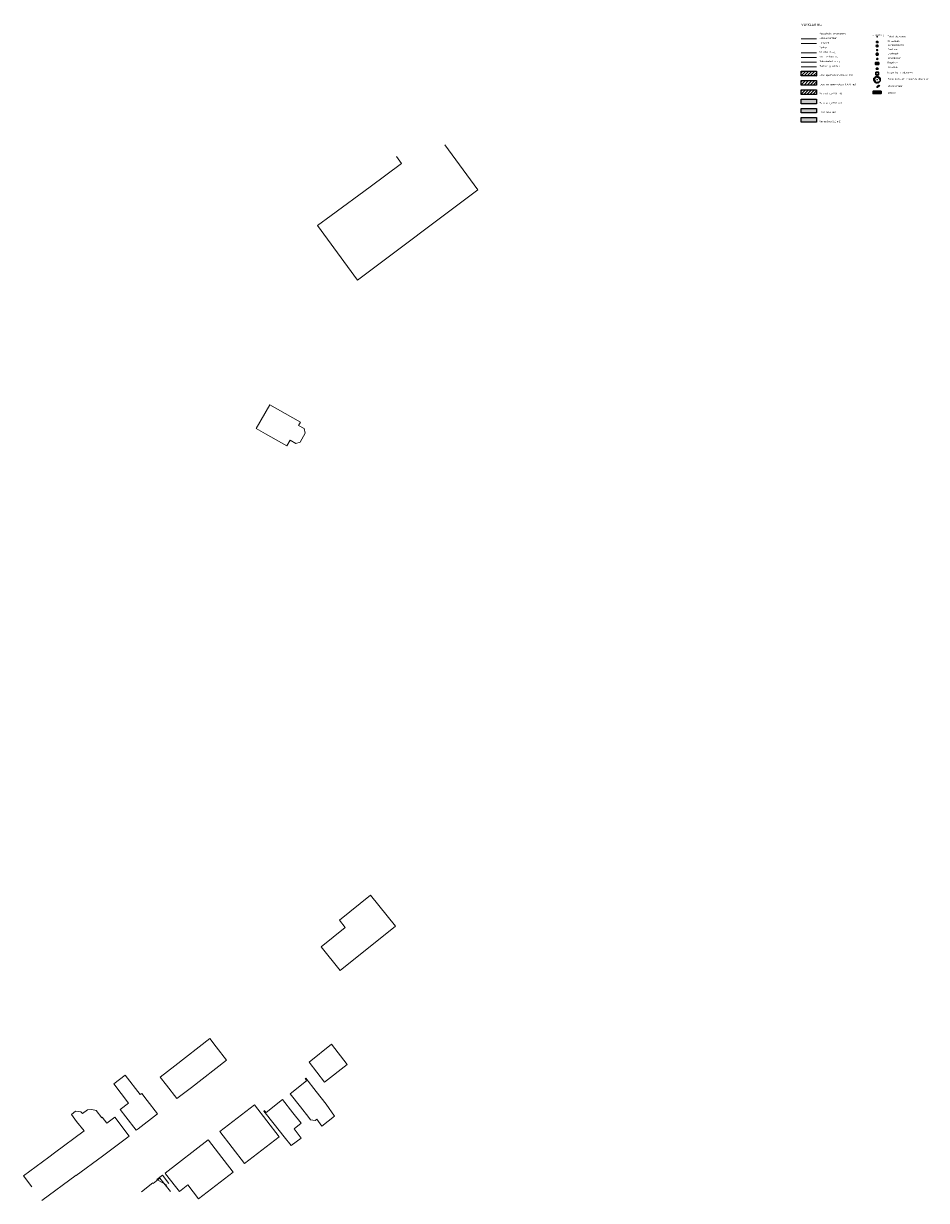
# Model space of a CAD drawing. Header units: metres. Extents: x 98034 to 106916, y 385129 to 392749.
# Tile 21 of 25: x 99098 to 99366, y 385317 to 385666. Entities that reach past the tile are written whole.
import ezdxf
from ezdxf.enums import TextEntityAlignment as Align

# ---------------------------------------------------------------- set-up
doc = ezdxf.new("R2010")
doc.units = ezdxf.units.M
doc.linetypes.add('KG-PERCEEL', pattern=[19, 5.5, -2, -2, 5.5, -2, -2])
for name, color, linetype, lineweight in [('0-BEBOUWING', 7, 'Continuous', 30), ('0-BEPLANTING', 14, 'Continuous', 30), ('0-GRAS OM SPORTVELDEN', 2, 'Continuous', 30), ('0-GRAS SPORTVELDEN', 3, 'Continuous', 30), ('0-HAAG', 82, 'Continuous', 30), ('B-WE-GR-BOOM-S', 90, 'Continuous', 30), ('B-WE-GR-GROND-S', 32, 'Continuous', 30), ('B-WE-GR-STRUIK-G', 90, 'Continuous', 13), ('B-WE-IE-GEBOUW-G', 10, 'Continuous', 0), ('B-WE-IE-MEUBILAIR_WEGMEUBILAIR-S', 7, 'Continuous', 30), ('B-WE-IE-OV-LICHTMAST-S', 40, 'Continuous', 30), ('B-WE-IE-TERREINAFSCHEIDING_KUNSTMATIG_HEKWERK-G', 6, 'Continuous', 0), ('B-WE-KG-GRENS_PERCEEL-GV', 150, 'KG-PERCEEL', 13), ('B-WE-KL-DATA_CAI_KAST-S', 90, 'Continuous', 30), ('B-WE-KL-WATER_BRANDLEIDING_BRANDHYDRANT-S', 150, 'Continuous', 30), ('B-WE-OG-TOPOGRAFIE_BEBOUWING-G', 8, 'Continuous', 13), ('B-WE-RI-HWA_KOLK_STRAATKOLK-S', 150, 'Continuous', 30), ('B-WE-RI-INSPECTIEPUT_ALGEMEEN-S', 7, 'Continuous', 30), ('B-WE-VH-KANTVERHARDING-G', 60, 'Continuous', 13), ('B-WE-VH-MATERIAALGRENS-G', 31, 'Continuous', 13), ('B-WE-VV-MARKERING-G', 7, 'Continuous', 13), ('X-XX-AL-LEGENDA-T35', 50, 'Continuous', 30), ('X-XX-AL-TEKST_ALGEMEEN-T', 1, 'Continuous', 13), ('X-XX-AL-VERWIJZING-G', 7, 'Continuous', 13)]:
    doc.layers.add(name, color=color, linetype=linetype, lineweight=lineweight)
doc.styles.add('NLCS-ISO', font='NLCS-ISO.ttf')
doc.styles.add('NLCS-ISO-M200-T25', font='NLCS-ISO.ttf', dxfattribs={"height": 0.5})
doc.styles.add('NLCS-ISO-M200-T35', font='NLCS-ISO.ttf', dxfattribs={"height": 0.7})
doc.styles.add('NLCS_25', font='NLCS-ISO.ttf', dxfattribs={"height": 2.5})
doc.styles.add('Style-Arial', font='arial.ttf')
pattern_1 = [(45, (-3797.96786, 124.25824), (-0.4490128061, 0.4490128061), [])]

# ---------------------------------------------------------------- blocks, each defined once
blk = doc.blocks.new('kadata')
at = {"layer": 'B-WE-KG-GRENS_PERCEEL-GV'}
blk.add_3dface([(99139.361, 385324.275), (99137.696, 385322.988), (99142.441, 385320.318)], dxfattribs=at)
at = {"layer": 'B-WE-OG-TOPOGRAFIE_BEBOUWING-G', "flags": 128}
for points in [[(99185.38, 385606.262), (99197.27, 385590.002), (99233.03, 385616.77), (99223.16, 385630.2)], [(99208.838, 385626.746), (99210.283, 385624.591), (99201.064, 385617.675), (99189.42, 385609.202)], [(99189.42, 385609.202), (99185.38, 385606.262)], [(99171.2, 385552.991), (99167.22, 385545.972), (99169.965, 385544.413), (99176.34, 385540.791)], [(99179.801, 385546.87), (99180.33, 385547.8), (99171.2, 385552.991)], [(99177.29, 385542.46), (99178.985, 385541.495), (99180.253, 385541.924), (99181.766, 385544.601), (99181.478, 385545.916), (99179.801, 385546.87)], [(99176.34, 385540.791), (99177.29, 385542.46)], [(99208.582, 385398.26), (99201.162, 385407.469), (99191.892, 385400.01), (99193.63, 385397.84), (99186.482, 385392.129), (99192.08, 385385.11), (99208.582, 385398.26)], [(99147.953, 385350.376), (99158.401, 385358.489), (99155.332, 385362.44), (99153.437, 385364.879), (99143.005, 385356.778)], [(99189.517, 385363.242), (99182.881, 385357.898)], [(99182.881, 385357.898), (99187.481, 385351.939), (99194.225, 385357.151), (99189.517, 385363.242)], [(99132.15, 385338.078), (99137.922, 385342.569), (99134.851, 385346.519), (99133.229, 385348.602), (99132.791, 385348.261), (99128.298, 385354.037), (99124.908, 385351.4), (99129.333, 385345.713), (99126.857, 385343.786), (99128.552, 385341.609), (99131.611, 385337.659)], [(99143.005, 385356.778), (99138.716, 385353.447), (99140.61, 385351.009), (99143.682, 385347.059), (99147.953, 385350.376)], [(99181.912, 385353.13), (99181.692, 385352.969), (99182.161, 385352.3), (99177.28, 385348.509)], [(99184.99, 385349.19), (99181.912, 385353.13)], [(99178.081, 385342.82), (99175.012, 385346.758), (99170.112, 385342.93), (99169.612, 385343.55), (99169.46, 385343.35), (99172.551, 385339.419), (99175.531, 385335.698), (99177.617, 385333.094), (99180.581, 385335.277), (99178.512, 385338.086), (99180.56, 385339.726), (99178.081, 385342.82)], [(99177.28, 385348.509), (99180.342, 385344.559)], [(99185.199, 385340.912), (99186.637, 385338.897), (99190.403, 385341.795), (99187.949, 385345.398), (99184.99, 385349.19)], [(99119.737, 385343.493), (99118.447, 385343.848), (99117.118, 385343.701), (99115.643, 385342.646), (99115.146, 385343.087), (99113.596, 385343.301), (99112.336, 385342.362)], [(99122.827, 385339.75), (99121.516, 385341.505), (99121.352, 385341.383), (99119.737, 385343.493)], [(99166.7, 385345.24), (99156.402, 385337.305)], [(99174.025, 385335.734), (99166.7, 385345.24)], [(99180.342, 385344.559), (99182.814, 385341.391), (99183.368, 385340.695), (99184.697, 385340.504), (99185.199, 385340.912)], [(99112.336, 385342.362), (99113.839, 385340.265)], [(99113.839, 385340.265), (99116.114, 385337.491)], [(99125.247, 385341.548), (99122.827, 385339.75)], [(99129.478, 385335.853), (99125.247, 385341.548)], [(99116.114, 385337.491), (99107.306, 385330.946)], [(99131.611, 385337.659), (99132.15, 385338.078)], [(99156.402, 385337.305), (99163.727, 385327.799), (99174.025, 385335.734)], [(99121.568, 385329.975), (99127.074, 385334.066)], [(99127.074, 385334.066), (99129.478, 385335.853)], [(99153.073, 385334.707), (99152.993, 385334.81), (99140.197, 385324.874), (99140.291, 385324.753)], [(99140.291, 385324.753), (99143.264, 385320.925), (99144.409, 385319.463), (99146.937, 385321.407), (99150.106, 385317.285), (99160.412, 385325.206), (99156.059, 385330.861), (99153.073, 385334.707)], [(99105.624, 385329.696), (99098.143, 385324.137), (99100.61, 385320.818)], [(99107.306, 385330.946), (99105.624, 385329.696)], [(99113.811, 385324.21), (99121.568, 385329.975)], [(99103.591, 385316.81), (99113.721, 385324.329)], [(99113.721, 385324.329), (99113.811, 385324.21)], [(99138.621, 385323.428), (99136.65, 385321.868), (99136.502, 385322.039), (99133.127, 385319.41)], [(99141.721, 385319.5), (99138.621, 385323.428)]]:
    blk.add_lwpolyline(points, dxfattribs=at)
blk = doc.blocks.new('SIE-WEG_ZITBANK_MET_LEUNING')
blk.add_hatch(color=256).paths.add_polyline_path([(-5.9, 1.5), (-5.9, 1.8), (5.9, 1.8), (5.9, 1.5)])
for p, q in [((-4.1, 1.5), (-4.1, 1)), ((-3.8, 1.5), (-3.8, 1)), ((3.8, 1.5), (3.8, 1)), ((4.1, 1.5), (4.1, 1)), ((-4.1, -0.6), (-4.1, -0.1)), ((-3.8, -0.6), (-3.8, -0.1)), ((3.8, -0.6), (3.8, -0.1)), ((4.1, -0.6), (4.1, -0.1))]:
    blk.add_line(p, q)
for points in [[(-5.9, 1.5), (-5.9, 1.8), (5.9, 1.8), (5.9, 1.5)], [(5.9, 1), (5.9, -0.1), (-5.9, -0.1), (-5.9, 1)], [(-5.9, -0.6), (-5.9, -1.8), (5.9, -1.8), (5.9, -0.6)]]:
    blk.add_3dface(points)
blk = doc.blocks.new('SIE-WEG_PAAL_VAST')
blk.add_hatch(color=256).paths.add_polyline_path([(-0.4, -0.4), (-0.4, 0.4), (0.4, 0.4), (0.4, -0.4)])
blk.add_circle((0, 0), 0.75)
blk.add_3dface([(0.4, 0.4), (-0.4, 0.4), (-0.4, -0.4), (0.4, -0.4)])
at = {"style": 'NLCS-ISO'}
blk.add_attdef('TYPE', (0, 0), '', height=1.75, dxfattribs=at)
blk = doc.blocks.new('B-SIE-WEG_LICHTMAST-SO')
at = {"ltscale": 0.1}
for p, q in [((-1.1, 0.6), (-2.2, 1.3)), ((0, 1.3), (0, 2.5)), ((1.1, 0.6), (2.2, 1.3)), ((-1.1, -0.6), (-2.2, -1.3)), ((0, -1.3), (0, -2.5)), ((1.1, -0.6), (2.2, -1.3))]:
    blk.add_line(p, q, dxfattribs=at)
at = {"flags": 128}
for points in [[(-1.2, 0.5), (1.2, 0.5)], [(-1.2, -0.5), (1.2, -0.5)]]:
    blk.add_lwpolyline(points, dxfattribs=at)
at = {"ltscale": 0.1}
blk.add_circle((0, 0), 1.27, dxfattribs=at)
at = {"style": 'NLCS-ISO'}
blk.add_attdef('TYPE', text='', height=1.8, dxfattribs=at).set_placement((0, 2.5), align=Align.BOTTOM_CENTER)
blk = doc.blocks.new('SIE-WEG_VERKEERSBORD_ROND')
for p, q in [((-1.1, 0.5), (1.1, 0.5)), ((-1.1, -0.5), (1.1, -0.5))]:
    blk.add_line(p, q)
blk.add_circle((0, 0), 1.25)
blk = doc.blocks.new('SIE-WEG_AFVALBAK_TYPE_02')
at = {"linetype": 'Continuous'}
for p, q in [((1.6, -0.4), (-1.6, -0.4)), ((-1.3, -0.8), (-1.6, -0.4)), ((-1.3, -1), (-1.6, -1.7)), ((1.6, -1.7), (-1.6, -1.7)), ((1.3, -0.8), (-1.3, -0.8)), ((-1.3, -1), (-1.3, -0.8)), ((1.3, -1), (-1.3, -1)), ((-1.2, -1.2), (-1.3, -1.5)), ((1.3, -1.5), (-1.3, -1.5)), ((1.2, -1.2), (-1.2, -1.2)), ((1.2, -1.2), (1.3, -1.5)), ((1.3, -0.8), (1.6, -0.4)), ((1.3, -1), (1.3, -0.8)), ((1.3, -1), (1.6, -1.7))]:
    blk.add_line(p, q, dxfattribs=at)
for p, q in [((-1.6, -0.4), (-1.6, -1.7)), ((1.6, -0.4), (1.6, -1.7))]:
    blk.add_line(p, q)
blk.add_circle((0, 0), 0.354, dxfattribs=at)
blk = doc.blocks.new('SKL-WATER_BRANDHYDRANT-SO')
blk.add_ellipse((0, 0), major_axis=(-1.02, 0), ratio=0.685994)
at = {"style": 'NLCS-ISO'}
blk.add_text('BR', height=0.562, dxfattribs=at).set_placement((-0.4, -0.2))
blk = doc.blocks.new('B-SRI-PUT_VWA-SO')
at = {"lineweight": 0}
blk.add_circle((0, 0), 2, dxfattribs=at)
blk.add_3dface([(-2, 2), (2, 2), (2, -2), (-2, -2)])
blk.add_3dface([(2, -2), (2, 2), (-2, 2), (-2, -2)], dxfattribs=at)
blk = doc.blocks.new('Straatkolk 300x450')
at = {"layer": 'B-WE-RI-HWA_KOLK_STRAATKOLK-S'}
for p, q in [((-1.1, -0.7), (1.1, 0.8)), ((1.1, -0.7), (-1.1, 0.8))]:
    blk.add_line(p, q, dxfattribs=at)
blk.add_3dface([(-1.1, -0.7), (1.1, -0.7), (1.1, 0.8), (-1.1, 0.8)], dxfattribs=at)
blk = doc.blocks.new('SKL-DATA_TERREINKAST-SO')
for q in [(-0.8, 0.8), (0.8, 0.8)]:
    blk.add_line((0, -0.8), q)
blk.add_3dface([(2.5, 1.4), (-2.5, 1.4), (-2.5, -1.4), (2.5, -1.4)])
at = {"style": 'NLCS-ISO'}
blk.add_attdef('TYPE', text='', height=1.75, dxfattribs=at).set_placement((-0.2, 3.4), align=Align.MIDDLE_CENTER)
blk = doc.blocks.new('opmerking')
at = {"layer": 'X-XX-AL-TEKST_ALGEMEEN-T'}
for p, q in [((-0.4, 1.5), (0, 0)), ((0.4, 1.5), (-0.4, 1.5)), ((0.4, 1.5), (0, 0))]:
    blk.add_line(p, q, dxfattribs=at)
blk = doc.blocks.new('opmerkingen')
at = {"layer": 'B-WE-GR-GROND-S'}
blk.add_blockref('opmerking', (0, 0), dxfattribs=at)
at = {"layer": 'X-XX-AL-TEKST_ALGEMEEN-T', "color": 7, "style": 'NLCS-ISO-M200-T25'}
blk.add_attdef('OPMERKINGEN', (0, 0), '', height=1.8, dxfattribs=at)
blk = doc.blocks.new('SIE-WEG_VLAGGEMAST')
blk.add_hatch(color=256).paths.add_polyline_path([(0.8, 0, 1), (-0.8, 0, 1)])
for p, q in [((0.5, 0.7), (1.7, 2.3)), ((2.8, 1), (3.3, 1.6))]:
    blk.add_line(p, q)
blk.add_circle((0, 0), 0.8)
for points in [[(1.3, 1.7), (1.4, 1.7), (1.6, 1.7), (1.8, 1.6), (1.9, 1.4), (2.2, 1.3), (2.5, 1.3), (2.8, 1.2), (2.8, 1)], [(1.7, 2.3), (1.9, 2.3), (2, 2.3), (2.2, 2.2), (2.3, 2), (2.7, 1.9), (3, 1.8), (3.2, 1.8), (3.3, 1.6)]]:
    blk.add_spline(points, degree=3)

msp = doc.modelspace()

# ---------------------------------------------------------------- hatches: boundary and pattern name
at = {"layer": '0-BEBOUWING', "true_color": 0x636466, "extrusion": (0, 0, -1)}
msp.add_hatch(color=251, dxfattribs=at).paths.add_polyline_path([(-99333.49, 385642.37), (-99333.49, 385643.75), (-99328.99, 385643.75), (-99328.99, 385642.37)])
at = {"layer": '0-BEBOUWING', "true_color": 0x939598, "extrusion": (0, 0, -1)}
msp.add_hatch(color=252, dxfattribs=at).paths.add_polyline_path([(-99333.5, 385636.87), (-99333.5, 385638.25), (-99329, 385638.25), (-99329, 385636.87)])
at = {"layer": '0-BEPLANTING'}
h = msp.add_hatch(dxfattribs=at)
h.set_pattern_fill('ANSI31', color=256, scale=0.01, pattern_type=2)
h.set_pattern_definition(pattern_1)
h.paths.add_polyline_path([(99328.99, 385645.12), (99328.99, 385646.49), (99333.49, 385646.49), (99333.49, 385645.12)])
at = {"layer": '0-GRAS OM SPORTVELDEN'}
h = msp.add_hatch(dxfattribs=at)
h.set_pattern_fill('ANSI31', color=256, scale=0.01, pattern_type=2)
h.set_pattern_definition(pattern_1)
h.paths.add_polyline_path([(99328.99, 385647.87), (99328.99, 385649.24), (99333.49, 385649.24), (99333.49, 385647.87)])
at = {"layer": '0-GRAS SPORTVELDEN', "true_color": 0x58ba48}
h = msp.add_hatch(dxfattribs=at)
h.set_pattern_fill('ANSI31', color=85, scale=0.01, pattern_type=2)
h.set_pattern_definition(pattern_1)
h.paths.add_polyline_path([(99328.99, 385650.62), (99328.99, 385651.99), (99333.49, 385651.99), (99333.49, 385650.62)])
at = {"layer": '0-HAAG', "true_color": 0x136734, "extrusion": (0, 0, -1)}
msp.add_hatch(color=116, dxfattribs=at).paths.add_polyline_path([(-99333.5, 385639.62), (-99333.5, 385641), (-99329, 385641), (-99329, 385639.62)])

# ---------------------------------------------------------------- linework, layer by layer
for points in [[(99328.99, 385650.62), (99328.99, 385651.99), (99333.49, 385651.99), (99333.49, 385650.62)], [(99328.99, 385647.87), (99328.99, 385649.24), (99333.49, 385649.24), (99333.49, 385647.87)], [(99328.99, 385645.12), (99328.99, 385646.49), (99333.49, 385646.49), (99333.49, 385645.12)], [(99328.99, 385642.37), (99328.99, 385643.75), (99333.49, 385643.75), (99333.49, 385642.37)], [(99329, 385639.62), (99329, 385641), (99333.5, 385641), (99333.5, 385639.62)], [(99329, 385636.87), (99329, 385638.25), (99333.5, 385638.25), (99333.5, 385636.87)]]:
    msp.add_3dface(points)
at = {"layer": 'B-WE-GR-BOOM-S', "linetype": 'Continuous', "flags": 128}
msp.add_lwpolyline([(99352.06, 385650.21), (99352.03, 385650.29), (99351.96, 385650.32), (99351.91, 385650.41), (99351.78, 385650.44), (99351.69, 385650.41), (99351.74, 385650.36), (99351.73, 385650.27), (99351.57, 385650.3), (99351.59, 385650.37), (99351.56, 385650.44), (99351.49, 385650.43), (99351.42, 385650.44), (99351.29, 385650.43), (99351.22, 385650.4), (99351.13, 385650.42), (99351.01, 385650.33), (99351.1, 385650.28), (99351.12, 385650.23), (99351.21, 385650.19), (99351.12, 385650.08), (99351.01, 385650.06), (99350.94, 385650.12), (99351, 385650.15), (99350.95, 385650.28), (99350.8, 385650.19), (99350.72, 385650.11), (99350.76, 385650.07), (99350.72, 385650.01), (99350.64, 385649.97), (99350.58, 385649.92), (99350.52, 385649.75), (99350.75, 385649.69), (99350.78, 385649.61), (99350.72, 385649.56), (99350.62, 385649.56), (99350.6, 385649.62), (99350.5, 385649.58), (99350.57, 385649.47), (99350.54, 385649.43), (99350.58, 385649.4), (99350.54, 385649.3), (99350.61, 385649.27), (99350.58, 385649.19), (99350.64, 385649.19), (99350.66, 385649.16), (99350.6, 385649.08), (99350.74, 385648.97), (99350.79, 385649.02), (99350.83, 385649.11), (99350.8, 385649.15), (99350.84, 385649.27), (99350.9, 385649.24), (99350.96, 385649.15), (99351.02, 385649.1), (99350.96, 385648.94), (99350.84, 385648.92), (99350.79, 385648.83), (99350.85, 385648.75), (99350.95, 385648.73), (99350.97, 385648.7), (99350.98, 385648.67), (99351.06, 385648.76), (99351.16, 385648.76), (99351.21, 385648.73), (99351.18, 385648.65), (99351.18, 385648.58), (99351.29, 385648.56), (99351.4, 385648.57), (99351.42, 385648.52), (99351.47, 385648.57), (99351.54, 385648.61), (99351.51, 385648.7), (99351.57, 385648.73), (99351.68, 385648.7), (99351.69, 385648.58), (99351.75, 385648.59), (99351.81, 385648.56), (99351.94, 385648.66), (99351.99, 385648.63), (99351.99, 385648.67), (99352.05, 385648.71), (99352, 385648.76), (99351.94, 385648.78), (99352.04, 385648.86), (99352.04, 385648.91), (99352.15, 385648.93), (99352.23, 385648.89), (99352.28, 385648.94), (99352.28, 385648.98), (99352.35, 385648.98), (99352.35, 385649.03), (99352.41, 385649.05), (99352.41, 385649.09), (99352.34, 385649.09), (99352.43, 385649.19), (99352.37, 385649.22), (99352.45, 385649.19), (99352.47, 385649.25), (99352.43, 385649.32), (99352.49, 385649.41), (99352.45, 385649.45), (99352.37, 385649.45), (99352.27, 385649.52), (99352.34, 385649.56), (99352.4, 385649.67), (99352.43, 385649.62), (99352.5, 385649.65), (99352.45, 385649.79), (99352.46, 385649.88), (99352.42, 385649.9), (99352.35, 385650.03), (99352.29, 385650.11), (99352.2, 385650.03), (99352.25, 385649.99), (99352.3, 385649.86), (99352.23, 385649.85), (99352.19, 385649.93), (99352.12, 385649.92), (99352.05, 385649.97), (99351.97, 385650.01), (99352.01, 385650.04), (99351.99, 385650.09), (99352.03, 385650.14), (99352.09, 385650.12), (99352.15, 385650.15)], close=True, dxfattribs=at)
at = {"layer": 'B-WE-GR-BOOM-S'}
msp.add_circle((99351.52, 385649.5), 0.03, dxfattribs=at)
at = {"layer": 'B-WE-GR-STRUIK-G'}
msp.add_line((99333.48, 385657.49), (99328.98, 385657.49), dxfattribs=at)
at = {"layer": 'B-WE-IE-GEBOUW-G'}
msp.add_line((99333.48, 385661.61), (99328.98, 385661.61), dxfattribs=at)
at = {"layer": 'B-WE-IE-TERREINAFSCHEIDING_KUNSTMATIG_HEKWERK-G'}
msp.add_line((99333.48, 385660.24), (99328.98, 385660.24), dxfattribs=at)
at = {"layer": 'B-WE-VH-KANTVERHARDING-G'}
msp.add_line((99333.49, 385656.11), (99328.99, 385656.11), dxfattribs=at)
at = {"layer": 'B-WE-VH-MATERIAALGRENS-G'}
msp.add_line((99333.49, 385654.74), (99328.99, 385654.74), dxfattribs=at)
at = {"layer": 'B-WE-VV-MARKERING-G'}
msp.add_line((99333.49, 385653.36), (99328.99, 385653.36), dxfattribs=at)

# ---------------------------------------------------------------- block references
at = {"layer": 'B-WE-IE-MEUBILAIR_WEGMEUBILAIR-S', "xscale": 0.2, "yscale": 0.2, "zscale": 0.2, "rotation": 360}
for name, p in [('SIE-WEG_VERKEERSBORD_ROND', (99351.52, 385659.54)), ('SIE-WEG_PAAL_VAST', (99351.52, 385658.31)), ('SIE-WEG_AFVALBAK_TYPE_02', (99351.52, 385652.93)), ('SIE-WEG_VLAGGEMAST', (99351.59, 385647.35)), ('SIE-WEG_ZITBANK_MET_LEUNING', (99351.49, 385645.73))]:
    msp.add_blockref(name, p, dxfattribs=at)
at = {"layer": 'B-WE-IE-OV-LICHTMAST-S', "xscale": 0.2, "yscale": 0.2, "zscale": 0.2, "rotation": 360}
msp.add_blockref('B-SIE-WEG_LICHTMAST-SO', (99351.52, 385657.05), dxfattribs=at)
at = {"layer": 'B-WE-KL-DATA_CAI_KAST-S', "xscale": 0.2, "yscale": 0.2, "zscale": 0.2, "rotation": 360}
msp.add_blockref('SKL-DATA_TERREINKAST-SO', (99351.51, 385654.32), dxfattribs=at)
at = {"layer": 'B-WE-KL-WATER_BRANDLEIDING_BRANDHYDRANT-S', "xscale": 0.2, "yscale": 0.2, "zscale": 0.2, "rotation": 360}
msp.add_blockref('SKL-WATER_BRANDHYDRANT-SO', (99351.54, 385655.66), dxfattribs=at)
at = {"layer": 'B-WE-RI-HWA_KOLK_STRAATKOLK-S', "xscale": 0.2, "yscale": 0.2, "zscale": 0.2, "rotation": 360}
msp.add_blockref('Straatkolk 300x450', (99351.52, 385660.67), dxfattribs=at)
at = {"layer": 'B-WE-RI-INSPECTIEPUT_ALGEMEEN-S', "xscale": 0.2, "yscale": 0.2, "zscale": 0.2, "rotation": 360}
msp.add_blockref('B-SRI-PUT_VWA-SO', (99351.5, 385651.37), dxfattribs=at)
at = {"layer": 'X-XX-AL-TEKST_ALGEMEEN-T', "xscale": 0.2, "yscale": 0.2, "zscale": 0.2, "rotation": 360}
msp.add_blockref('opmerkingen', (99351.51, 385662.07), dxfattribs=at)
at = {"layer": 'X-XX-AL-VERWIJZING-G', "rotation": 360}
msp.add_blockref('kadata', (0, 0), dxfattribs=at)
msp.add_blockref('kadata', (0, 0), dxfattribs=at)

# ---------------------------------------------------------------- texts
at = {"layer": 'X-XX-AL-LEGENDA-T35', "color": 7, "style": 'NLCS-ISO-M200-T35'}
msp.add_text('VERKLARING:', height=0.7, dxfattribs=at).set_placement((99328.99, 385665.46))
at = {"layer": 'X-XX-AL-TEKST_ALGEMEEN-T', "color": 7}
for s, style, p in [('Gebouwcontour', 'NLCS_25', (99334.36, 385661.61)), ('Kadastrale ondergrond', 'NLCS_25', (99334.36, 385662.98)), ('opmerking', 'NLCS_25', (99350.18, 385662.56)), ('Tekst algemeen', 'NLCS_25', (99354.63, 385662.04)), ('Straatkolk', 'NLCS_25', (99354.64, 385660.67)), ('Struiken/haag', 'NLCS_25', (99334.36, 385657.49)), ('Hekwerk', 'NLCS_25', (99334.36, 385660.24)), ('Raster', 'NLCS_25', (99334.36, 385658.86)), ('Verkeersbord', 'NLCS_25', (99354.63, 385659.54)), ('Paal vast', 'NLCS_25', (99354.63, 385658.31)), ('Kant verharding', 'NLCS_25', (99334.36, 385656.11)), ('Materiaalscheiding', 'NLCS_25', (99334.36, 385654.74)), ('Regelkast', 'NLCS_25', (99354.62, 385654.33)), ('Lichtmast', 'NLCS_25', (99354.63, 385657.05)), ('Brandkraan', 'NLCS_25', (99354.65, 385655.66)), ('Gras sportvelden (15860 m2)', 'NLCS_25', (99334.36, 385650.62)), ('Markering velden', 'NLCS_25', (99334.36, 385653.36)), ('Afvalbak', 'NLCS_25', (99354.63, 385652.93)), ('Inspectieput algemeen', 'NLCS_25', (99354.62, 385651.37)), ('Gras om sportvelden (5499 m2)', 'NLCS_25', (99334.37, 385647.87)), ('Boom inclusief kroon/stamdiameter', 'NLCS_25', (99354.63, 385649.48)), ('Vlaggenmast', 'NLCS_25', (99354.7, 385647.35)), ('Beplanting (241 m2) ', 'NLCS_25', (99334.37, 385645.12)), ('zitbank', 'NLCS_25', (99354.7, 385645.37)), ('Bebouwing (509 m2)', 'NLCS_25', (99334.37, 385642.37)), ('Haag (444 m2)', 'NLCS_25', (99334.37, 385639.62)), ('Verharding (522 m2)', 'Style-Arial', (99334.37, 385636.87))]:
    msp.add_text(s, height=0.5, dxfattribs=dict(at, style=style)).set_placement(p)

doc.saveas('drawing.dxf')
